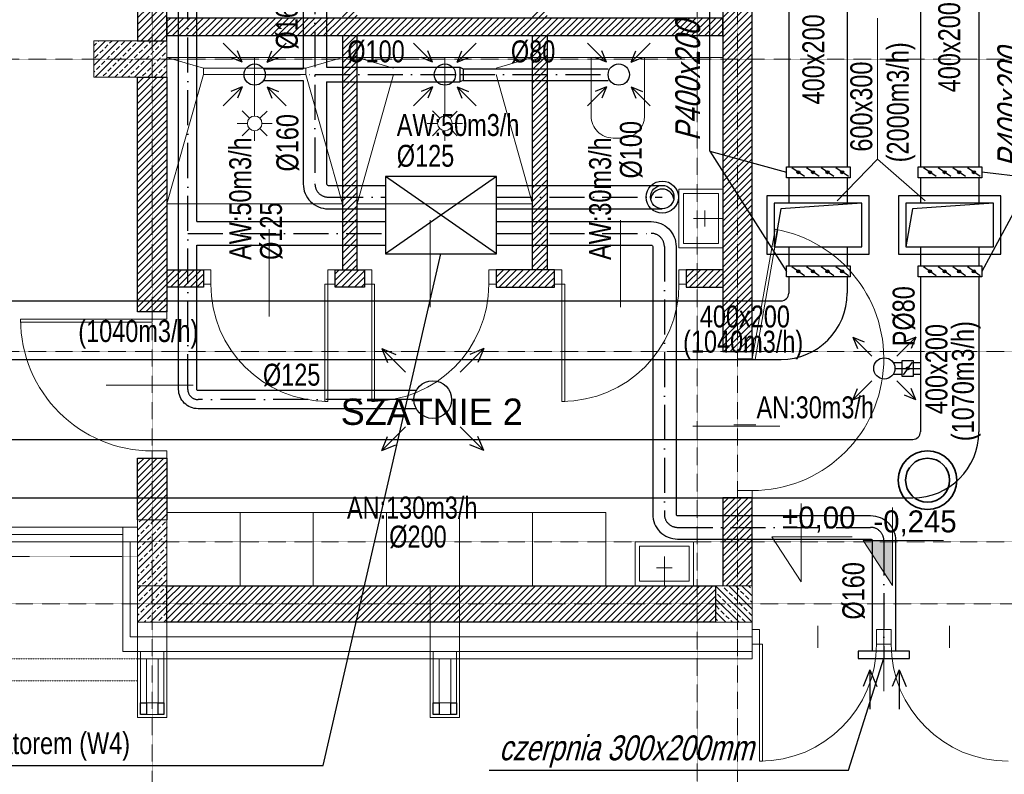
# Model space of a CAD drawing. Header units: millimetres. Extents: x 49908 to 79848, y -11883 to -3092.
# Tile 195 of 222: x 76600 to 77273, y -6716 to -6200. Entities that reach past the tile are written whole.
import ezdxf
from ezdxf.enums import TextEntityAlignment as Align

# ---------------------------------------------------------------- set-up
doc = ezdxf.new("R2010")
doc.units = ezdxf.units.MM
for name, pattern in [('0.5_0.5', [10, 5, -5]), ('ACAD_ISO10W100', [18, 12, -3, 0, -3]), ('AUSGEZOGEN', [0]), ('DASHDOT', [1, 0.5, -0.25, 0, -0.25]), ('DASHED', [19.05, 12.7, -6.35])]:
    doc.linetypes.add(name, pattern=pattern)
doc.layers.get('0').update_dxf_attribs({"color": 9, "lineweight": 9})
for name, color, linetype, lineweight in [('A opis', 9, 'Continuous', 13), ('A stolarka', 9, 'Continuous', 9), ('A wyp ruchome', 9, 'Continuous', 9), ('A_CIENKA', 9, 'Continuous', 9), ('A_HATCH', 9, 'Continuous', 9), ('A_IZOLACJA', 9, 'ZIGZAG', 9), ('A_KONSTRUKCJA', 9, 'Continuous', 25), ('A_MUROWANE', 9, 'Continuous', 25), ('A_OSIE', 9, 'DASHDOT', 9), ('A_PRZERYW', 9, 'DASHED', 9), ('A_WIDOK', 9, 'Continuous', 9), ('\x9dciany', 9, 'Continuous', 9)]:
    doc.layers.add(name, color=color, linetype=linetype, lineweight=lineweight)
doc.layers.add('A_WYMIAR', color=9, linetype='Continuous', lineweight=5, transparency=0.2)
for name, color, linetype, true_color in [('S_W_Opis', 7, 'Continuous', 0xb000eb), ('S_W_went czerpanie', 7, 'Continuous', 0x0582ff), ('S_W_went nawiewna', 7, 'Continuous', 0x129b2b), ('S_W_went wyrzut', 7, 'Continuous', 0xa32900), ('S_W_went wywiewna', 7, 'Continuous', 0xdf5d0c)]:
    doc.layers.add(name, color=color, linetype=linetype, true_color=true_color)
doc.styles.add('Arial CE', font='arial.ttf')
doc.styles.add('ROMANS', font='romanpl.shx', dxfattribs={"bigfont": 'romanbigpl.shx'})
doc.linetypes.add('ZIGZAG', pattern='A,0.00254,-5.08,[131,ltypeshp.shx,S=5.08,R=0,X=-5.08,Y=0],-10.16,[131,ltypeshp.shx,S=5.08,R=180,X=5.08,Y=0],-5.08', length=20.32254)
pattern_1 = [(45, (24000, 0), (-2.24506403, 2.24506403), [])]

msp = doc.modelspace()

# ---------------------------------------------------------------- hatches: boundary and pattern name
at = {"lineweight": 5, "ltscale": 0.25}
h = msp.add_hatch(dxfattribs=at)
h.set_pattern_fill('ANSI33', color=256, angle=90, style=0)
h.set_pattern_definition([(45, (24000, -25), (-4.49012806, 4.49012806), []), (45, (24004.49, -25), (-4.49012806, 4.49012806), [3.175, -1.5875])])
h.paths.add_polyline_path([(76700.47, -6239.13), (76650.47, -6239.13), (76650.47, -6214.13), (76700.47, -6214.13)])
h = msp.add_hatch(dxfattribs=at)
h.set_pattern_fill('ANSI33', color=256, style=0)
h.set_pattern_definition([(45, (76680.4694, -6566.6265), (-4.4901, 4.4901), []), (45, (76684.9595, -6566.6265), (-4.4901, 4.4901), [3.175, -1.5875])])
h.paths.add_polyline_path([(76680.47, -6541.63), (76680.47, -6611.63), (76700.47, -6611.63), (76700.47, -6541.63)])
h = msp.add_hatch(dxfattribs=at)
h.set_pattern_fill('ANSI33', color=256, angle=90, style=0)
h.set_pattern_definition([(135, (77100.4694, -6611.6265), (-4.4901, -4.4901), []), (135, (77100.4694, -6607.1363), (-4.4901, -4.4901), [3.175, -1.5875])])
h.paths.add_polyline_path([(77075.47, -6611.63), (77100.47, -6611.63), (77100.47, -6586.63), (77075.47, -6586.63)])
at = {"layer": 'A_CIENKA', "transparency": 33554687}
h = msp.add_hatch(color=256, dxfattribs=at)
h.dxf.hatch_style = 1
h.paths.add_polyline_path([(77196.35, -6555.81), (77176.35, -6555.81), (77196.35, -6586.59)])
at = {"layer": 'A_HATCH', "transparency": 33554687}
h = msp.add_hatch(dxfattribs=at)
h.set_pattern_fill('ANSI31', color=256, angle=360)
h.set_pattern_definition(pattern_1)
h.paths.add_polyline_path([(77100.47, -6009.74), (77080.47, -6009.74), (77080.47, -6426.63), (77100.47, -6426.63)])
h.paths.add_polyline_path([(77100.47, -5426.63), (77080.47, -5426.63), (77080.47, -5486.63), (76700.47, -5486.63), (76700.47, -5439.13), (76680.47, -5439.13), (76680.47, -5566.63), (76700.47, -5566.63), (76700.47, -5506.63), (77080.47, -5506.63), (77080.47, -5566.63), (77100.47, -5566.63)])
h.paths.add_polyline_path([(77100.47, -4926.63), (77042.97, -4926.63), (77042.97, -4946.63), (77080.47, -4946.63), (77080.47, -5326.63), (77100.47, -5326.63)])
h.paths.add_polyline_path([(76942.97, -4926.63), (76837.97, -4926.63), (76837.97, -4946.63), (76942.97, -4946.63)])
h.paths.add_polyline_path([(77695.47, -5826.63), (77555.47, -5826.63), (77555.47, -5846.63), (77670.47, -5846.63), (77670.47, -6026.63), (77690.47, -6026.63), (77690.47, -5846.63), (77695.47, -5846.63)])
h.paths.add_polyline_path([(77690.47, -6026.63), (77670.47, -6026.63), (77670.47, -6126.63), (77690.47, -6126.63)])
h.paths.add_polyline_path([(77690.47, -6126.63), (77670.47, -6126.63), (77670.47, -6181.63), (77690.47, -6181.63)])
h.paths.add_polyline_path([(77940.47, -5826.63), (77790.47, -5826.63), (77790.47, -5846.63), (77940.47, -5846.63)])
h.paths.add_polyline_path([(77940.47, -5826.63), (77940.47, -5846.63)], flags=17)
h.paths.add_polyline_path([(77790.47, -5826.63), (77785.47, -5826.63), (77785.47, -5846.63), (77790.47, -5846.63)])
h.paths.add_polyline_path([(77325.47, -5826.63), (77325.47, -5846.63), (77465.47, -5846.63), (77465.47, -5826.63)])
h.paths.add_polyline_path([(77300.47, -5851.63), (77280.47, -5851.63), (77280.47, -5966.63), (77290.47, -5966.63), (77300.47, -5966.63)])
h.paths.add_polyline_path([(77300.47, -5439.13), (77280.47, -5439.13), (77280.47, -5813.63), (77300.47, -5813.63)])
h.paths.add_polyline_path([(77280.47, -5014.13), (77300.47, -5014.13), (77300.47, -4926.63), (77280.47, -4926.63)])
h.paths.add_polyline_path([(77300.47, -5039.13), (77280.47, -5039.13), (77280.47, -5414.13), (77300.47, -5414.13)])
h.paths.add_polyline_path([(76700.47, -5839.13), (76680.47, -5839.13), (76680.47, -5909.74), (76700.47, -5909.74)])
h.paths.add_polyline_path([(76700.47, -5814.13), (76700.47, -5826.63), (77080.47, -5826.63), (77080.47, -5909.74), (77100.47, -5909.74), (77100.47, -5666.63), (77080.47, -5666.63), (77080.47, -5806.63), (76700.47, -5806.63), (76700.47, -5666.63), (76680.47, -5666.63), (76680.47, -5814.13)])
h.paths.add_polyline_path([(76680.47, -5014.13), (76700.47, -5014.13), (76700.47, -4946.63), (76737.97, -4946.63), (76737.97, -4926.63), (76680.47, -4926.63)])
h.paths.add_polyline_path([(76700.47, -5039.13), (76680.47, -5039.13), (76680.47, -5314.13), (76700.47, -5314.13)])
h = msp.add_hatch(dxfattribs=at)
h.set_pattern_fill('ANSI31', color=256, angle=360)
h.set_pattern_definition(pattern_1)
h.paths.add_polyline_path([(77465.47, -5846.63), (77450.47, -5846.63), (77450.47, -6126.63), (77300.47, -6126.63), (77300.47, -6138.63), (77490.47, -6138.63), (77490.47, -6126.63), (77465.47, -6126.63)])
h.paths.add_polyline_path([(77490.47, -6314.63), (77300.47, -6314.63), (77300.47, -6326.63), (77490.47, -6326.63)])
h.paths.add_polyline_path([(77490.47, -6138.63), (77480.47, -6138.63), (77480.47, -6226.63), (77490.47, -6226.63)])
h.paths.add_polyline_path([(77670.47, -6126.63), (77580.47, -6126.63), (77580.47, -6138.63), (77670.47, -6138.63)])
h.paths.add_polyline_path([(77545.47, -6438.63), (77555.47, -6438.63), (77565.47, -6438.63), (77565.47, -6426.63), (77533.47, -6426.63), (77533.47, -6586.63), (77545.47, -6586.63)])
h.paths.add_polyline_path([(77433.47, -6426.63), (77425.47, -6426.63), (77425.47, -6586.63), (77431.47, -6586.63), (77431.47, -6438.63), (77433.47, -6438.63)])
h.paths.add_polyline_path([(78000.47, -6426.63), (77785.47, -6426.63), (77785.47, -6438.63), (78000.47, -6438.63)])
h.paths.add_polyline_path([(76725.47, -6370.63), (76700.47, -6370.63), (76700.47, -6382.63), (76725.47, -6382.63)])
h.paths.add_polyline_path([(76835.47, -6370.63), (76830.47, -6370.63), (76820.47, -6370.63), (76815.47, -6370.63), (76815.47, -6382.63), (76835.47, -6382.63)])
h.paths.add_polyline_path([(76965.47, -6370.63), (76925.47, -6370.63), (76925.47, -6382.63), (76965.47, -6382.63)])
h.paths.add_polyline_path([(77080.47, -6370.63), (77055.47, -6370.63), (77055.47, -6382.63), (77080.47, -6382.63)])
h.paths.add_polyline_path([(76960.47, -6225.63), (76950.47, -6225.63), (76950.47, -6370.63), (76960.47, -6370.63)])
h.paths.add_polyline_path([(77080.47, -6198.63), (76700.47, -6198.63), (76700.47, -6210.63), (77080.47, -6210.63)])
h.paths.add_polyline_path([(76960.47, -6210.63), (76950.47, -6210.63), (76950.47, -6225.63), (76960.47, -6225.63)])
h.paths.add_polyline_path([(76960.47, -6183.63), (76950.47, -6183.63), (76950.47, -6198.63), (76960.47, -6198.63)])
h.paths.add_polyline_path([(76960.47, -6038.63), (76950.47, -6038.63), (76950.47, -6183.63), (76960.47, -6183.63)])
h.paths.add_polyline_path([(76965.47, -6026.63), (76925.47, -6026.63), (76925.47, -6038.63), (76965.47, -6038.63)])
h.paths.add_polyline_path([(77080.47, -6026.63), (77055.47, -6026.63), (77055.47, -6038.63), (77080.47, -6038.63)])
h.paths.add_polyline_path([(76835.47, -6026.63), (76815.47, -6026.63), (76815.47, -6038.63), (76820.47, -6038.63), (76830.47, -6038.63), (76835.47, -6038.63)])
h.paths.add_polyline_path([(76725.47, -6026.63), (76700.47, -6026.63), (76700.47, -6038.63), (76725.47, -6038.63)])
h.paths.add_polyline_path([(76830.47, -6038.63), (76820.47, -6038.63), (76820.47, -6183.63), (76830.46, -6183.63), (76830.47, -6183.63)])
h.paths.add_polyline_path([(76830.47, -6183.63), (76820.47, -6183.63), (76820.47, -6198.63), (76830.47, -6198.63)])
h.paths.add_polyline_path([(76830.47, -6210.63), (76820.47, -6210.63), (76820.47, -6370.63), (76830.47, -6370.63)])
h = msp.add_hatch(dxfattribs=at)
h.set_pattern_fill('ANSI31', color=256, angle=360)
h.set_pattern_definition(pattern_1)
h.paths.add_polyline_path([(76700.47, -6009.74), (76680.47, -6009.74), (76680.47, -6214.13), (76700.47, -6214.13)])
h = msp.add_hatch(dxfattribs=at)
h.set_pattern_fill('ANSI31', color=256, angle=360)
h.set_pattern_definition(pattern_1)
h.paths.add_polyline_path([(76700.47, -6239.13), (76680.47, -6239.13), (76680.47, -6399.52), (76700.47, -6399.52)])
h = msp.add_hatch(dxfattribs=at)
h.set_pattern_fill('ANSI31', color=256, angle=360)
h.set_pattern_definition(pattern_1)
h.paths.add_polyline_path([(77100.47, -6526.63), (77080.47, -6526.63), (77080.47, -6586.63), (77100.47, -6586.63)])
h.paths.add_polyline_path([(77300.47, -6239.13), (77280.47, -6239.13), (77280.47, -6586.63), (77300.47, -6586.63)])
h.paths.add_polyline_path([(77690.47, -6271.63), (77680.47, -6271.63), (77670.47, -6271.63), (77670.47, -6586.63), (77690.47, -6586.63)])
h = msp.add_hatch(dxfattribs=at)
h.set_pattern_fill('ANSI31', color=256, angle=360)
h.set_pattern_definition(pattern_1)
h.paths.add_polyline_path([(76700.47, -6499.52), (76680.47, -6499.52), (76680.47, -6541.63), (76700.47, -6541.63)])
h = msp.add_hatch(dxfattribs=at)
h.set_pattern_fill('ANSI31', color=256, angle=360)
h.set_pattern_definition(pattern_1)
h.paths.add_polyline_path([(77075.47, -6586.63), (76700.47, -6586.63), (76700.47, -6611.63), (77075.47, -6611.63)])
at = {"layer": 'S_W_went nawiewna'}
h = msp.add_hatch(color=256, dxfattribs=at)
h.dxf.hatch_style = 1
edge = h.paths.add_edge_path()
edge.add_arc((77221.99, -6304.02), 1.05, 179.99777, 539.99777)
h = msp.add_hatch(color=256, dxfattribs=at)
h.dxf.hatch_style = 1
edge = h.paths.add_edge_path()
edge.add_arc((77231.99, -6304.02), 1.05, 179.99777, 539.99777)
h = msp.add_hatch(color=256, dxfattribs=at)
h.dxf.hatch_style = 1
edge = h.paths.add_edge_path()
edge.add_arc((77241.99, -6304.02), 1.05, 179.99777, 539.99777)
h = msp.add_hatch(color=256, dxfattribs=at)
h.dxf.hatch_style = 1
edge = h.paths.add_edge_path()
edge.add_arc((77251.99, -6304.02), 1.05, 179.99777, 539.99777)
h = msp.add_hatch(color=256, dxfattribs=at)
h.dxf.hatch_style = 1
edge = h.paths.add_edge_path()
edge.add_arc((77221.99, -6371.8), 1.05, 179.99777, 539.99777)
h = msp.add_hatch(color=256, dxfattribs=at)
h.dxf.hatch_style = 1
edge = h.paths.add_edge_path()
edge.add_arc((77231.99, -6371.8), 1.05, 179.99777, 539.99777)
h = msp.add_hatch(color=256, dxfattribs=at)
h.dxf.hatch_style = 1
edge = h.paths.add_edge_path()
edge.add_arc((77241.99, -6371.8), 1.05, 179.99777, 539.99777)
h = msp.add_hatch(color=256, dxfattribs=at)
h.dxf.hatch_style = 1
edge = h.paths.add_edge_path()
edge.add_arc((77251.99, -6371.8), 1.05, 179.99777, 539.99777)
at = {"layer": 'S_W_went nawiewna', "ltscale": 2}
h = msp.add_hatch(color=256, dxfattribs=at)
h.dxf.hatch_style = 1
edge = h.paths.add_edge_path()
edge.add_arc((77206.79, -6438.15), 1.05, 269.99777, 629.99777)
at = {"layer": 'S_W_went wywiewna', "ltscale": 2}
h = msp.add_hatch(color=256, dxfattribs=at)
h.dxf.hatch_style = 1
edge = h.paths.add_edge_path()
edge.add_arc((77131.99, -6304.02), 1.05, 179.99777, 539.99777)
h = msp.add_hatch(color=256, dxfattribs=at)
h.dxf.hatch_style = 1
edge = h.paths.add_edge_path()
edge.add_arc((77141.99, -6304.02), 1.05, 179.99777, 539.99777)
h = msp.add_hatch(color=256, dxfattribs=at)
h.dxf.hatch_style = 1
edge = h.paths.add_edge_path()
edge.add_arc((77151.99, -6304.02), 1.05, 179.99777, 539.99777)
h = msp.add_hatch(color=256, dxfattribs=at)
h.dxf.hatch_style = 1
edge = h.paths.add_edge_path()
edge.add_arc((77161.99, -6304.02), 1.05, 179.99777, 539.99777)
h = msp.add_hatch(color=256, dxfattribs=at)
h.dxf.hatch_style = 1
edge = h.paths.add_edge_path()
edge.add_arc((77131.99, -6371.8), 1.05, 179.99777, 539.99777)
h = msp.add_hatch(color=256, dxfattribs=at)
h.dxf.hatch_style = 1
edge = h.paths.add_edge_path()
edge.add_arc((77141.99, -6371.8), 1.05, 179.99777, 539.99777)
h = msp.add_hatch(color=256, dxfattribs=at)
h.dxf.hatch_style = 1
edge = h.paths.add_edge_path()
edge.add_arc((77151.99, -6371.8), 1.05, 179.99777, 539.99777)
h = msp.add_hatch(color=256, dxfattribs=at)
h.dxf.hatch_style = 1
edge = h.paths.add_edge_path()
edge.add_arc((77161.99, -6371.8), 1.05, 179.99777, 539.99777)

# ---------------------------------------------------------------- linework, layer by layer
msp.add_line((77105.47, -6626.63), (77107.47, -6626.63))
for points in [[(76700.47, -6239.13), (76650.47, -6239.13), (76650.47, -6214.13), (76700.47, -6214.13)], [(76680.47, -6541.63), (76680.47, -6611.63), (76700.47, -6611.63), (76700.47, -6541.63)], [(77075.47, -6611.63), (77100.47, -6611.63), (77100.47, -6586.63), (77075.47, -6586.63)]]:
    msp.add_lwpolyline(points, close=True)
at = {"ltscale": 0.5}
msp.add_lwpolyline([(77100.47, -6636.63), (77100.47, -6611.63)], dxfattribs=at)
at = {"layer": 'A opis', "ltscale": 0.5}
for p, q in [((76880.47, -6396.36), (76880.47, -6336.86)), ((77010.47, -6396.36), (77010.47, -6336.86)), ((76770.47, -6402.52), (76770.47, -6343.02)), ((76658.96, -6449.52), (76718.46, -6449.52)), ((77059.87, -6477.52), (77119.37, -6477.52)), ((77190.47, -6658.62), (77190.47, -6599.13))]:
    msp.add_line(p, q, dxfattribs=at)
at = {"layer": 'A stolarka', "linetype": 'AUSGEZOGEN', "lineweight": 0}
for p, q in [((76770.47, -6383.13), (76770.47, -6368.13)), ((76880.47, -6383.13), (76880.47, -6368.13)), ((77010.47, -6383.13), (77010.47, -6368.13)), ((76687.97, -6449.52), (76702.97, -6449.52)), ((77102.97, -6476.63), (77087.97, -6476.63)), ((77145.47, -6629.13), (77145.47, -6614.13)), ((77235.47, -6629.13), (77235.47, -6614.13))]:
    msp.add_line(p, q, dxfattribs=at)
for points in [[(77100.47, -6431.63), (77102.44, -6431.97), (77118.07, -6343.34), (77116.1, -6342.99)], [(76730.47, -6370.63), (76725.47, -6370.63), (76725.47, -6380.63), (76730.47, -6380.63)], [(76815.47, -6370.63), (76810.47, -6370.63), (76810.47, -6380.63), (76815.47, -6380.63)], [(76835.47, -6370.63), (76840.47, -6370.63), (76840.47, -6380.63), (76835.47, -6380.63)], [(76920.47, -6370.63), (76925.47, -6370.63), (76925.47, -6380.63), (76920.47, -6380.63)], [(76965.47, -6370.63), (76970.47, -6370.63), (76970.47, -6380.63), (76965.47, -6380.63)], [(77050.47, -6370.63), (77055.47, -6370.63), (77055.47, -6380.63), (77050.47, -6380.63)], [(76810.47, -6380.63), (76808.47, -6380.63), (76808.47, -6460.63), (76810.47, -6460.63)], [(76840.47, -6380.63), (76842.47, -6380.63), (76842.47, -6460.63), (76840.47, -6460.63)], [(76970.47, -6380.63), (76972.47, -6380.63), (76972.47, -6460.63), (76970.47, -6460.63)], [(76700.47, -6399.52), (76700.47, -6404.52), (76690.47, -6404.52), (76690.47, -6399.52)], [(76690.47, -6404.52), (76690.47, -6406.52), (76600.47, -6406.52), (76600.47, -6404.52)], [(77090.47, -6426.63), (77090.47, -6431.63), (77100.47, -6431.63), (77100.47, -6426.63)], [(76700.47, -6494.52), (76700.47, -6499.52), (76690.47, -6499.52), (76690.47, -6494.52)], [(77090.47, -6521.63), (77090.47, -6526.63), (77100.47, -6526.63), (77100.47, -6521.63)], [(77100.47, -6616.63), (77105.47, -6616.63), (77105.47, -6626.63), (77100.47, -6626.63)], [(77185.47, -6616.63), (77190.47, -6616.63), (77190.47, -6626.63), (77185.47, -6626.63)], [(77195.47, -6616.63), (77190.47, -6616.63), (77190.47, -6626.63), (77195.47, -6626.63)], [(77105.47, -6626.63), (77107.47, -6626.63), (77107.47, -6706.63), (77105.47, -6706.63)]]:
    msp.add_lwpolyline(points, close=True, dxfattribs=at)
at = {"layer": 'A stolarka'}
for points in [[(76500.47, -6546.63), (76680.47, -6546.63)], [(76680.47, -6556.63), (76680.47, -6546.63), (76670.47, -6546.63), (76670.47, -6556.63), (76680.47, -6556.63)], [(76700.47, -6546.63), (76700.93, -6546.63)], [(76510.47, -6551.63), (76670.47, -6551.63)], [(76500.47, -6556.63), (76680.47, -6556.63)], [(76700.47, -6556.63), (76700.87, -6556.63)]]:
    msp.add_lwpolyline(points, dxfattribs=at)
at = {"layer": 'A stolarka', "linetype": 'AUSGEZOGEN', "lineweight": 0}
for centre, radius, start, end in [((77100.47, -6431.63), 90, 270, 80), ((76810.47, -6380.63), 80, 180, 270), ((76840.47, -6380.63), 80, 270, 0), ((76970.47, -6380.63), 80, 270, 0), ((76690.47, -6404.52), 90, 180, 270), ((77105.47, -6626.63), 80, 270, 0), ((77275.47, -6626.63), 80, 180, 270)]:
    msp.add_arc(centre, radius, start, end, dxfattribs=at)
at = {"layer": 'A wyp ruchome'}
for p, q in [((76700.47, -6536.63), (77000.47, -6536.63)), ((76750.47, -6536.63), (76750.47, -6586.63)), ((76800.47, -6536.63), (76800.47, -6586.63)), ((76850.47, -6536.63), (76850.47, -6586.63)), ((76900.47, -6536.63), (76900.47, -6586.63)), ((76950.47, -6536.63), (76950.47, -6586.63)), ((77000.47, -6536.63), (77000.47, -6586.63))]:
    msp.add_line(p, q, dxfattribs=at)
for points in [[(77080.47, -6210.63), (77080.47, -6225.63), (76700.47, -6225.63), (76700.47, -6210.63)], [(76725.47, -6232.96), (76700.47, -6225.63)], [(76795.47, -6232.96), (76820.47, -6225.63)], [(76855.46, -6232.96), (76830.47, -6225.63)], [(76925.46, -6232.96), (76950.46, -6225.63)], [(76725.47, -6237.24), (76700.47, -6325.63)], [(76820.47, -6325.63), (76795.47, -6237.24)], [(76855.46, -6237.24), (76830.47, -6325.63)], [(76950.46, -6325.63), (76925.46, -6237.24)], [(76820.47, -6325.63), (76700.47, -6325.63)], [(76950.46, -6325.63), (76830.47, -6325.63)]]:
    msp.add_lwpolyline(points, dxfattribs=at)
at = {"layer": 'A wyp ruchome', "linetype": 'AUSGEZOGEN', "lineweight": 0}
for points in [[(76760.47, -6225.63), (76760.47, -6265.63)], [(76890.46, -6225.63), (76890.46, -6265.63)], [(76756.95, -6267.08), (76752.01, -6262.12)], [(76768.98, -6262.18), (76764.02, -6267.11)], [(76886.94, -6267.08), (76882.01, -6262.12)], [(76898.98, -6262.18), (76894.01, -6267.11)], [(76748.47, -6270.63), (76755.47, -6270.63)], [(76765.47, -6270.63), (76772.47, -6270.63)], [(76878.46, -6270.63), (76885.46, -6270.63)], [(76895.46, -6270.63), (76902.46, -6270.63)], [(76756.92, -6274.16), (76751.95, -6279.09)], [(76760.47, -6275.63), (76760.47, -6282.63)], [(76768.92, -6279.15), (76763.99, -6274.18)], [(76886.91, -6274.16), (76881.95, -6279.09)], [(76890.46, -6275.63), (76890.46, -6282.63)], [(76898.92, -6279.15), (76893.99, -6274.18)]]:
    msp.add_lwpolyline(points, dxfattribs=at)
at = {"layer": 'A wyp ruchome'}
msp.add_lwpolyline([(76990.47, -6225.63), (76990.47, -6265.63, 0.414214), (77005.47, -6280.63), (77011.97, -6280.63, 0.414205), (77026.97, -6265.63), (77026.97, -6225.63), (76990.47, -6225.63)], format="xyb", dxfattribs=at)
for points in [[(76725.47, -6232.96), (76795.47, -6232.96), (76795.47, -6237.24), (76725.47, -6237.24)], [(77050.47, -6355.63), (77050.47, -6315.63), (77080.47, -6315.63), (77080.47, -6355.63)], [(77053.47, -6352.63), (77053.47, -6318.63), (77077.47, -6318.63), (77077.47, -6352.63)], [(77020.47, -6556.63), (77060.47, -6556.63), (77060.47, -6586.63), (77020.47, -6586.63)], [(77023.47, -6559.63), (77057.47, -6559.63), (77057.47, -6583.63), (77023.47, -6583.63)]]:
    msp.add_lwpolyline(points, close=True, dxfattribs=at)
at = {"layer": 'A wyp ruchome', "color": 8, "linetype": 'AUSGEZOGEN', "lineweight": 0}
for points in [[(77068.16, -6330.24), (77068.16, -6341.01)], [(77080.47, -6335.63), (77060.47, -6335.63)], [(77040.47, -6586.63), (77040.47, -6566.63)], [(77035.08, -6574.32), (77045.85, -6574.32)]]:
    msp.add_lwpolyline(points, dxfattribs=at)
at = {"layer": 'A wyp ruchome', "linetype": 'AUSGEZOGEN', "lineweight": 0}
for centre in [(76760.47, -6270.63), (76890.46, -6270.63)]:
    msp.add_circle(centre, 5, dxfattribs=at)
at = {"layer": 'A_CIENKA'}
for p, q in [((77134.02, -6530.5), (77134.02, -6583.93)), ((76700.47, -6586.63), (76700.47, -6541.63)), ((77134.02, -6553.14), (77114.02, -6553.14)), ((77114.02, -6553.14), (77134.02, -6583.93)), ((77134.02, -6553.14), (77168.93, -6553.14)), ((76686.47, -6666.63), (76686.47, -6636.63)), ((76694.47, -6666.63), (76694.47, -6636.63)), ((76886.47, -6666.63), (76886.47, -6636.63)), ((76894.47, -6666.63), (76894.47, -6636.63)), ((76694.47, -6666.63), (76686.47, -6666.63)), ((76894.47, -6666.63), (76886.47, -6666.63))]:
    msp.add_line(p, q, dxfattribs=at)
for points in [[(77196.35, -6533.16), (77196.35, -6586.59), (77176.35, -6555.81), (77196.35, -6555.81), (77231.26, -6555.81)], [(77100.47, -6631.63), (76680.47, -6631.63)]]:
    msp.add_lwpolyline(points, dxfattribs=at)
at = {"layer": 'A_IZOLACJA', "ltscale": 0.01}
msp.add_lwpolyline([(76680.47, -6621.63), (76675.47, -6621.63), (76675.47, -6556.63)], dxfattribs=at)
at = {"layer": 'A_IZOLACJA', "ltscale": 0.015}
msp.add_lwpolyline([(77100.47, -6621.63), (76680.47, -6621.63)], dxfattribs=at)
at = {"layer": 'A_KONSTRUKCJA'}
for points in [[(76686.47, -6666.63), (76686.47, -6674.63), (76682.47, -6674.63), (76682.47, -6666.63)], [(76698.47, -6666.63), (76698.47, -6674.63), (76694.47, -6674.63), (76694.47, -6666.63)], [(76886.47, -6666.63), (76886.47, -6674.63), (76882.47, -6674.63), (76882.47, -6666.63)], [(76898.47, -6666.63), (76898.47, -6674.63), (76894.47, -6674.63), (76894.47, -6666.63)]]:
    msp.add_lwpolyline(points, close=True, dxfattribs=at)
at = {"layer": 'A_MUROWANE'}
for points in [[(76680.47, -6214.13), (76700.47, -6214.13), (76700.47, -6009.74), (76680.47, -6009.74)], [(77080.47, -6009.74), (77080.47, -6426.63), (77100.47, -6426.63), (77100.47, -6009.74)], [(76700.47, -6210.63), (77080.47, -6210.63), (77080.47, -6198.63), (76700.47, -6198.63)], [(76700.47, -6239.13), (76700.47, -6399.52), (76680.47, -6399.52), (76680.47, -6239.13)], [(76815.47, -6382.63), (76815.47, -6370.63), (76820.47, -6370.63), (76830.47, -6370.63), (76835.47, -6370.63), (76835.47, -6382.63)], [(76700.47, -6586.63), (77075.47, -6586.63), (77075.47, -6611.63), (76700.47, -6611.63)]]:
    msp.add_lwpolyline(points, close=True, dxfattribs=at)
for points in [[(76820.47, -6210.63), (76820.47, -6370.63), (76830.47, -6370.63), (76830.47, -6210.63)], [(76950.47, -6370.63), (76950.47, -6210.63), (76960.47, -6210.63), (76960.47, -6370.63)], [(76700.47, -6370.63), (76725.47, -6370.63), (76725.47, -6382.63), (76700.47, -6382.63)], [(76965.47, -6370.63), (76925.47, -6370.63), (76925.47, -6382.63), (76965.47, -6382.63), (76965.47, -6370.63), (76960.47, -6370.63), (76960.47, -6370.63)], [(77080.47, -6370.63), (77055.47, -6370.63), (77055.47, -6382.63), (77080.47, -6382.63)], [(76680.47, -6541.63), (76680.47, -6499.52), (76700.47, -6499.52), (76700.47, -6541.63)], [(77100.47, -6586.63), (77100.47, -6526.63), (77080.47, -6526.63), (77080.47, -6586.63)]]:
    msp.add_lwpolyline(points, dxfattribs=at)
at = {"layer": 'A_OSIE', "ltscale": 0.3, "transparency": 33554559}
for p, q in [((76690.47, -7140.05), (76690.47, -3902.99)), ((77062.97, -3902.99), (77062.97, -7140.05)), ((77090.47, -7140.05), (77090.47, -3902.99)), ((78341.81, -6226.63), (75440.85, -6226.63)), ((78341.81, -6426.63), (75440.85, -6426.63)), ((78341.81, -6556.63), (75440.85, -6556.63)), ((75440.85, -6599.13), (78342.17, -6599.13))]:
    msp.add_line(p, q, dxfattribs=at)
at = {"layer": 'A_PRZERYW', "ltscale": 0.01}
msp.add_lwpolyline([(76680.47, -6566.63), (75750.47, -6566.63), (75750.47, -4643.63)], dxfattribs=at)
at = {"layer": 'A_WIDOK', "linetype": '0.5_0.5', "ltscale": 0.02}
for p, q in [((76680.47, -6636.63), (75680.47, -6636.63)), ((76680.47, -6651.63), (75665.47, -6651.63))]:
    msp.add_line(p, q, dxfattribs=at)
at = {"layer": 'A_WYMIAR'}
msp.add_lwpolyline([(76680.47, -6631.63), (76670.47, -6631.63), (76670.47, -6551.63)], dxfattribs=at)
at = {"layer": 'A_WYMIAR', "lineweight": 35}
for radius in [20, 15]:
    msp.add_circle((77220.36, -6514.52), radius, dxfattribs=at)
at = {"layer": 'S_W_Opis', "color": 3, "ltscale": 0.1}
for p, q in [((77071.63, -6289.57), (77071.63, -6166.76)), ((76286.15, -6709.64), (76807.35, -6709.64)), ((76920.65, -6712.67), (77166.27, -6712.67))]:
    msp.add_line(p, q, dxfattribs=at)
at = {"layer": 'S_W_Opis', "lineweight": 18}
for p, q in [((77186.12, -6198.62), (77186.12, -6295.39)), ((77186.12, -6295.15), (77158.69, -6323.68)), ((77186.12, -6295.15), (77218.84, -6323.68))]:
    msp.add_line(p, q, dxfattribs=at)
at = {"layer": 'S_W_Opis', "color": 1, "ltscale": 0.1}
for p, q in [((77071.63, -6289.57), (77123.87, -6304.02)), ((77071.63, -6289.57), (77123.87, -6371.79)), ((77291.75, -6308.08), (77257.42, -6304.02)), ((77291.75, -6308.08), (77257.42, -6371.8)), ((76807.35, -6709.64), (76887.82, -6359.83)), ((77166.27, -6712.67), (77190.47, -6636.21))]:
    msp.add_line(p, q, dxfattribs=at)
at = {"layer": 'S_W_went czerpanie'}
for points in [[(76925.86, -6337.81), (77031.5, -6337.81, -0.414214), (77048.5, -6354.81), (77048.5, -6537.76, 0.414214), (77049.5, -6538.76), (77181.47, -6538.76, -0.414214), (77198.47, -6555.76), (77198.47, -6631.37)], [(76925.86, -6353.81), (77031.5, -6353.81, -0.414214), (77032.5, -6354.81), (77032.5, -6537.76, 0.414214), (77049.5, -6554.76), (77181.47, -6554.76, -0.414214), (77182.47, -6555.76), (77182.47, -6631.37)]]:
    msp.add_lwpolyline(points, format="xyb", dxfattribs=at)
at = {"layer": 'S_W_went czerpanie', "color": 1, "linetype": 'ACAD_ISO10W100', "ltscale": 2}
msp.add_lwpolyline([(76925.86, -6345.81), (77031.5, -6345.81, -0.414214), (77040.5, -6354.81), (77040.5, -6537.76, 0.414214), (77049.5, -6546.76), (77181.47, -6546.76, -0.414214), (77190.47, -6555.76), (77190.47, -6636.21)], format="xyb", dxfattribs=at)
at = {"layer": 'S_W_went nawiewna', "ltscale": 2}
for p, q in [((77215.47, -5726.43), (77215.47, -6300.23)), ((77255.47, -5726.43), (77255.47, -6300.23)), ((77215.47, -6307.81), (77215.47, -6325.11)), ((77255.47, -6307.81), (77255.47, -6325.11)), ((77265.47, -6325.11), (77210.06, -6328.95)), ((77210.06, -6328.95), (77205.47, -6355.11)), ((76721, -6337.81), (76849.79, -6337.81)), ((76721, -6353.81), (76849.79, -6353.81)), ((77215.47, -6355.11), (77215.47, -6368)), ((77255.47, -6355.11), (77255.47, -6368.01)), ((77215.47, -6375.58), (77215.47, -6481.39)), ((77255.47, -6375.59), (77255.47, -6481.39)), ((77169.38, -6416.7), (77172.58, -6424.44)), ((77169.38, -6416.7), (77177.11, -6419.91)), ((77169.38, -6416.7), (77182.33, -6429.66)), ((77212.27, -6416.7), (77199.31, -6429.66)), ((77212.27, -6416.7), (77204.53, -6419.91)), ((77212.27, -6416.7), (77209.06, -6424.44)), ((76847.3, -6424.51), (76856.97, -6428.52)), ((76847.3, -6424.51), (76851.31, -6434.18)), ((76847.3, -6424.51), (76863.49, -6440.71)), ((76917.11, -6424.51), (76900.92, -6440.71)), ((76917.11, -6424.51), (76907.44, -6428.52)), ((76917.11, -6424.51), (76913.1, -6434.18)), ((77196.91, -6434.15), (77203, -6434.15)), ((77209.82, -6433.81), (77203.75, -6442.49)), ((77210.58, -6434.15), (77215.47, -6434.15)), ((77169.38, -6459.6), (77182.33, -6446.64)), ((77196.91, -6442.15), (77203, -6442.15)), ((77212.27, -6459.6), (77199.31, -6446.64)), ((77210.58, -6442.15), (77215.47, -6442.15)), ((77169.38, -6459.6), (77172.58, -6451.86)), ((77212.27, -6459.6), (77209.06, -6451.86)), ((77169.38, -6459.6), (77177.11, -6456.39)), ((77212.27, -6459.6), (77204.53, -6456.39)), ((76847.3, -6494.32), (76863.49, -6478.13)), ((76917.11, -6494.32), (76900.92, -6478.13)), ((76131.48, -6486.66), (77210.2, -6486.66)), ((76847.3, -6494.32), (76851.31, -6484.65)), ((76917.11, -6494.32), (76913.1, -6484.65)), ((76847.3, -6494.32), (76856.97, -6490.32)), ((76917.11, -6494.32), (76907.44, -6490.32)), ((76131.48, -6526.66), (77210.2, -6526.66))]:
    msp.add_line(p, q, dxfattribs=at)
at = {"layer": 'S_W_went nawiewna'}
for p, q in [((77226.33, -6307.05), (77217.65, -6300.99)), ((77236.33, -6307.05), (77227.65, -6300.99)), ((77246.33, -6307.05), (77237.65, -6300.99)), ((77256.33, -6307.05), (77247.65, -6300.99)), ((77226.33, -6374.83), (77217.65, -6368.76)), ((77236.33, -6374.83), (77227.65, -6368.76)), ((77246.33, -6374.83), (77237.65, -6368.76)), ((77256.33, -6374.83), (77247.65, -6368.76))]:
    msp.add_line(p, q, dxfattribs=at)
at = {"layer": 'S_W_went nawiewna', "color": 1, "linetype": 'ACAD_ISO10W100', "ltscale": 2}
for p, q in [((76714.75, -6345.81), (76849.79, -6345.81)), ((77198.1, -6438.15), (77215.47, -6438.15))]:
    msp.add_line(p, q, dxfattribs=at)
at = {"layer": 'S_W_went nawiewna', "color": 152, "ltscale": 2, "true_color": 0x0373ce}
for p, q in [((77180.96, -6644.2), (77176.27, -6655.52)), ((77180.96, -6644.2), (77185.65, -6655.52)), ((77180.96, -6644.2), (77180.96, -6671)), ((77200.96, -6644.2), (77196.27, -6655.52)), ((77200.96, -6644.2), (77205.65, -6655.52)), ((77200.96, -6644.2), (77200.96, -6671))]:
    msp.add_line(p, q, dxfattribs=at)
at = {"layer": 'S_W_went nawiewna', "ltscale": 2}
for points in [[(76870.93, -6465.67), (76721.75, -6465.67, -0.414214), (76708.5, -6452.42), (76708.5, -5934.92, -0.414214), (76721.75, -5921.67), (76878.47, -5921.67)], [(76721, -6337.81), (76721, -5934.92, -0.414214), (76721.75, -5934.17), (76878.47, -5934.17)], [(76870.93, -6453.17), (76721.75, -6453.17, -0.414214), (76721, -6452.42), (76721, -6353.81)]]:
    msp.add_lwpolyline(points, format="xyb", dxfattribs=at)
at = {"layer": 'S_W_went nawiewna', "color": 1, "linetype": 'ACAD_ISO10W100', "ltscale": 2}
msp.add_lwpolyline([(76869.31, -6459.42), (76721.75, -6459.42, -0.414214), (76714.75, -6452.42), (76714.75, -5934.92, -0.414214), (76721.75, -5927.92), (76876.85, -5927.92)], format="xyb", dxfattribs=at)
at = {"layer": 'S_W_went nawiewna'}
for points in [[(77257.42, -6307.81), (77213.87, -6307.81), (77213.87, -6300.23), (77257.42, -6300.23)], [(77200.47, -6360.11), (77270.47, -6360.11), (77270.47, -6320.11), (77200.47, -6320.11)], [(77205.47, -6355.11), (77265.47, -6355.11), (77265.47, -6325.11), (77205.47, -6325.11)], [(77257.42, -6375.59), (77213.87, -6375.58), (77213.87, -6368), (77257.42, -6368.01)]]:
    msp.add_lwpolyline(points, close=True, dxfattribs=at)
at = {"layer": 'S_W_went nawiewna', "ltscale": 2}
msp.add_lwpolyline([(77210.58, -6432.72), (77210.58, -6443.58), (77203, -6443.58), (77203, -6432.72)], close=True, dxfattribs=at)
at = {"layer": 'S_W_went nawiewna', "color": 152, "ltscale": 0.1, "true_color": 0x0373ce}
msp.add_lwpolyline([(77172.97, -6636.37), (77207.97, -6636.37), (77207.97, -6631.37), (77172.97, -6631.37)], close=True, dxfattribs=at)
at = {"layer": 'S_W_went nawiewna'}
for centre, radius in [((77221.99, -6304.02), 1.05), ((77231.99, -6304.02), 1.05), ((77241.99, -6304.02), 1.05), ((77251.99, -6304.02), 1.05), ((77221.99, -6371.8), 1.05), ((77231.99, -6371.8), 1.05), ((77241.99, -6371.8), 1.05), ((77251.99, -6371.8), 1.05), ((77190.82, -6438.15), 7.28), ((76882.21, -6459.42), 12.89)]:
    msp.add_circle(centre, radius, dxfattribs=at)
at = {"layer": 'S_W_went nawiewna', "ltscale": 2}
msp.add_circle((77206.79, -6438.15), 1.05, dxfattribs=at)
for radius in [5.27, 45.27]:
    msp.add_arc((77210.2, -6481.39), radius, 270, 0, dxfattribs=at)
at = {"layer": 'S_W_went wyrzut'}
for p, q in [((76925.86, -6313.02), (77039.05, -6313.02)), ((76925.86, -6329.02), (77039.05, -6329.02))]:
    msp.add_line(p, q, dxfattribs=at)
at = {"layer": 'S_W_went wyrzut', "color": 1, "linetype": 'ACAD_ISO10W100', "ltscale": 2}
msp.add_line((76925.86, -6321.02), (77039.05, -6321.02), dxfattribs=at)
at = {"layer": 'S_W_went wyrzut'}
for radius in [11, 8]:
    msp.add_circle((77039.05, -6321.02), radius, dxfattribs=at)
msp.add_arc((77039.05, -6323.53), 8, 9.03736, 170.96264, dxfattribs=at)
at = {"layer": 'S_W_went wywiewna', "ltscale": 2}
for p, q in [((77125.47, -5604.93), (77125.47, -6300.23)), ((77165.47, -5604.93), (77165.47, -6300.23)), ((76751.98, -6228.75), (76739.02, -6215.8)), ((76768.96, -6228.75), (76781.91, -6215.8)), ((76881.97, -6228.75), (76869.02, -6215.8)), ((76898.96, -6228.75), (76911.91, -6215.8)), ((77000.86, -6228.75), (76987.91, -6215.8)), ((77017.84, -6228.75), (77030.8, -6215.8)), ((76751.98, -6228.75), (76748.77, -6221.01)), ((76768.96, -6228.75), (76772.16, -6221.01)), ((76881.97, -6228.75), (76878.77, -6221.01)), ((76898.96, -6228.75), (76902.16, -6221.01)), ((77000.86, -6228.75), (76997.65, -6221.01)), ((77017.84, -6228.75), (77021.05, -6221.01)), ((76751.98, -6228.75), (76744.24, -6225.55)), ((76768.96, -6228.75), (76776.7, -6225.55)), ((76881.97, -6228.75), (76874.23, -6225.55)), ((76898.96, -6228.75), (76906.69, -6225.55)), ((77000.86, -6228.75), (76993.12, -6225.55)), ((77017.84, -6228.75), (77025.58, -6225.55)), ((76766.55, -6233.24), (76793.67, -6233.24)), ((76809.67, -6232.24), (76900.65, -6232.24)), ((76809.67, -6232.24), (76890.46, -6232.24)), ((76903.07, -6233.24), (77002.07, -6233.24)), ((76766.55, -6241.24), (76793.67, -6241.24)), ((76809.67, -6242.24), (76900.65, -6242.24)), ((76903.07, -6241.24), (77002.07, -6241.24)), ((76751.98, -6245.73), (76739.02, -6258.69)), ((76751.98, -6245.73), (76744.24, -6248.94)), ((76751.98, -6245.73), (76748.77, -6253.47)), ((76768.96, -6245.73), (76772.16, -6253.47)), ((76768.96, -6245.73), (76776.7, -6248.94)), ((76768.96, -6245.73), (76781.91, -6258.69)), ((76881.97, -6245.73), (76869.02, -6258.69)), ((76881.97, -6245.73), (76874.23, -6248.94)), ((76881.97, -6245.73), (76878.77, -6253.47)), ((76898.96, -6245.73), (76902.16, -6253.47)), ((76898.96, -6245.73), (76906.69, -6248.94)), ((76898.96, -6245.73), (76911.91, -6258.69)), ((77000.86, -6245.73), (76987.91, -6258.69)), ((77000.86, -6245.73), (76993.12, -6248.94)), ((77000.86, -6245.73), (76997.65, -6253.47)), ((77017.84, -6245.73), (77021.05, -6253.47)), ((77017.84, -6245.73), (77025.58, -6248.94)), ((77017.84, -6245.73), (77030.8, -6258.69)), ((77136.33, -6307.05), (77127.65, -6300.99)), ((77146.33, -6307.05), (77137.65, -6300.99)), ((77156.33, -6307.05), (77147.65, -6300.99)), ((77166.33, -6307.05), (77157.65, -6300.99)), ((77125.47, -6307.81), (77125.47, -6325.11)), ((77165.47, -6307.81), (77165.47, -6325.11)), ((77175.47, -6325.11), (77120.06, -6328.95)), ((77120.06, -6328.95), (77115.47, -6355.11)), ((77125.47, -6355.11), (77125.47, -6368)), ((77165.47, -6355.11), (77165.47, -6368.01)), ((77136.33, -6374.83), (77127.65, -6368.76)), ((77146.33, -6374.83), (77137.65, -6368.76)), ((77156.33, -6374.83), (77147.65, -6368.76)), ((77166.33, -6374.83), (77157.65, -6368.76)), ((77125.47, -6375.58), (77125.47, -6386.7)), ((77165.47, -6375.59), (77165.47, -6386.7)), ((76532.36, -6391.98), (77120.2, -6391.98)), ((76532.36, -6431.98), (77120.2, -6431.98))]:
    msp.add_line(p, q, dxfattribs=at)
at = {"layer": 'S_W_went wywiewna', "color": 1, "linetype": 'ACAD_ISO10W100', "ltscale": 2}
for p, q in [((76767.75, -6237.24), (76801.67, -6237.24)), ((76801.67, -6237.24), (76900.65, -6237.24)), ((76900.65, -6237.24), (77002.07, -6237.24))]:
    msp.add_line(p, q, dxfattribs=at)
at = {"layer": 'S_W_went wywiewna'}
for p, q in [((76900.65, -6232.24), (76900.65, -6242.24)), ((76900.65, -6232.24), (76903.07, -6233.24)), ((76903.07, -6233.24), (76903.07, -6241.24)), ((76903.07, -6241.24), (76900.65, -6242.24))]:
    msp.add_line(p, q, dxfattribs=at)
at = {"layer": 'S_W_went wywiewna', "color": 2, "ltscale": 2}
for p, q in [((76925.86, -6307), (76849.79, -6359.83)), ((76925.86, -6359.83), (76849.79, -6307))]:
    msp.add_line(p, q, dxfattribs=at)
at = {"layer": 'S_W_went wywiewna', "ltscale": 2}
for points in [[(76793.67, -6177.02), (76793.67, -6233.24)], [(76809.67, -6177.02), (76809.67, -6232.24)]]:
    msp.add_lwpolyline(points, dxfattribs=at)
at = {"layer": 'S_W_went wywiewna', "color": 1, "linetype": 'ACAD_ISO10W100', "ltscale": 2}
msp.add_lwpolyline([(76883.18, -6172.02), (76801.67, -6172.02), (76801.67, -6312.02, 0.414214), (76810.67, -6321.02), (76849.79, -6321.02)], format="xyb", dxfattribs=at)
at = {"layer": 'S_W_went wywiewna', "ltscale": 2}
for points in [[(76793.67, -6241.24), (76793.67, -6312.02, 0.414214), (76810.67, -6329.02), (76849.79, -6329.02)], [(76809.67, -6242.24), (76809.67, -6312.02, 0.414214), (76810.67, -6313.02), (76849.79, -6313.02)]]:
    msp.add_lwpolyline(points, format="xyb", dxfattribs=at)
for points in [[(77167.42, -6307.81), (77123.87, -6307.81), (77123.87, -6300.23), (77167.42, -6300.23)], [(77167.42, -6375.59), (77123.87, -6375.58), (77123.87, -6368), (77167.42, -6368.01)]]:
    msp.add_lwpolyline(points, close=True, dxfattribs=at)
at = {"layer": 'S_W_went wywiewna', "color": 2, "ltscale": 0.8}
msp.add_lwpolyline([(76925.86, -6359.83), (76925.86, -6307), (76849.79, -6307), (76849.79, -6359.83)], close=True, dxfattribs=at)
at = {"layer": 'S_W_went wywiewna'}
for points in [[(77110.47, -6360.11), (77180.47, -6360.11), (77180.47, -6320.11), (77110.47, -6320.11)], [(77115.47, -6355.11), (77175.47, -6355.11), (77175.47, -6325.11), (77115.47, -6325.11)]]:
    msp.add_lwpolyline(points, close=True, dxfattribs=at)
at = {"layer": 'S_W_went wywiewna', "linetype": 'Continuous'}
for centre in [(76760.47, -6237.24), (76890.46, -6237.24), (77009.35, -6237.24)]:
    msp.add_circle(centre, 7.28, dxfattribs=at)
at = {"layer": 'S_W_went wywiewna', "ltscale": 2}
for centre in [(77131.99, -6304.02), (77141.99, -6304.02), (77151.99, -6304.02), (77161.99, -6304.02), (77131.99, -6371.8), (77141.99, -6371.8), (77151.99, -6371.8), (77161.99, -6371.8)]:
    msp.add_circle(centre, 1.05, dxfattribs=at)
for radius in [5.27, 45.27]:
    msp.add_arc((77120.2, -6386.7), radius, 270, 0, dxfattribs=at)
at = {"layer": '\x9dciany'}
msp.add_line((77100.47, -6636.63), (76680.47, -6636.63), dxfattribs=at)
for points in [[(76700.47, -6676.63), (76700.47, -6586.63), (76680.47, -6586.63), (76680.47, -6676.63)], [(76900.47, -6676.63), (76900.47, -6586.63), (76880.47, -6586.63), (76880.47, -6676.63)]]:
    msp.add_lwpolyline(points, close=True, dxfattribs=at)
for points in [[(76682.47, -6631.63), (76682.47, -6674.63), (76698.47, -6674.63), (76698.47, -6631.63)], [(76882.47, -6631.63), (76882.47, -6674.63), (76898.47, -6674.63), (76898.47, -6631.63)]]:
    msp.add_lwpolyline(points, dxfattribs=at)

# ---------------------------------------------------------------- texts
at = {"layer": 'A_CIENKA', "char_height": 15, "attachment_point": 1}
for s, insert in [('%%P0,00', (77121.03, -6532.53)), ('-0,245', (77183.36, -6535.19))]:
    msp.add_mtext_dynamic_manual_height_columns(s, width=48.7709, gutter_width=17.5, heights=[0], dxfattribs=dict(at, insert=insert))
at = {"layer": 'S_W_Opis', "lineweight": 18, "style": 'ROMANS', "width": 0.8}
for s, p in [('%%C160', (76789.91, -6220.1)), ('400x200', (77242.66, -6249.36)), ('400x200', (77149.81, -6257.65)), ('(2000m3/h)', (77207.55, -6297.25)), ('600x300', (77182.57, -6289.93)), ('%%C160', (76790.33, -6303.52)), ('%%c100', (77025.07, -6308.28)), ('AW:50m3/h', (76758.09, -6363.99)), ('AW:30m3/h', (77004.05, -6363.99)), ('%%c125', (76779.11, -6363.95)), ('P%%c80', (77211.51, -6422.96)), ('(1070m3/h)', (77252.04, -6487.86)), ('400x200', (77233.92, -6469.35)), ('%%C160', (77177.15, -6609.79))]:
    msp.add_text(s, height=15, rotation=90, dxfattribs=at).set_placement(p)
at = {"layer": 'S_W_Opis', "lineweight": 18, "style": 'ROMANS', "oblique": 15, "width": 0.8}
for p in [(77064.94, -6282.73), (77285.06, -6301.24)]:
    msp.add_text('P400x200', height=17, rotation=90, dxfattribs=at).set_placement(p)
at = {"layer": 'S_W_Opis', "lineweight": 18, "style": 'ROMANS', "width": 0.8}
for s, p in [('%%C100', (76823.79, -6228.91)), ('%%C80', (76935.6, -6228.91)), ('AW:50m3/h', (76857.57, -6279.26)), ('%%c125', (76857.61, -6300.28)), ('400x200', (77064.72, -6410.12)), ('(1040m3/h)', (76639.93, -6420.06)), ('(1040m3/h)', (77053.3, -6427.34)), ('%%C125', (76766.13, -6449.9)), ('AN:30m3/h', (77103.48, -6472.22)), ('AN:130m3/h', (76823.55, -6540.81)), ('%%c200', (76852.45, -6560.57)), ('wentylator nawiewno-wywiewny z rekuperatorem (W4)', (76288.28, -6701.79))]:
    msp.add_text(s, height=15, dxfattribs=at).set_placement(p)
at = {"layer": 'S_W_Opis', "lineweight": 18, "style": 'ROMANS', "oblique": 15, "width": 0.8}
msp.add_text('czerpnia 300x200mm', height=17, dxfattribs=at).set_placement((76927.49, -6705.98))
at = {"layer": '\x9dciany', "linetype": 'Continuous', "lineweight": 35, "style": 'Arial CE', "width": 0.978495}
msp.add_text('SZATNIE 2', height=18, dxfattribs=at).set_placement((76819.27, -6476.72), (76943.69, -6476.72), align=Align.FIT)

doc.saveas('drawing.dxf')
